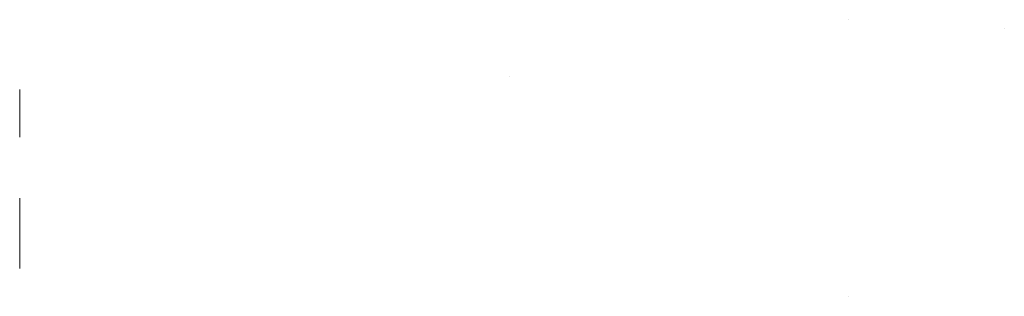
# Model space of a CAD drawing. Extents: x 1157 to 1508, y 502 to 667.
# Tile 1 of 2: x 1157 to 1275, y 502 to 535. Entities that reach past the tile are written whole.
import ezdxf

# ---------------------------------------------------------------- set-up
doc = ezdxf.new("R2010")
doc.units = 0
doc.header["$LTSCALE"] = 25.2
doc.layers.get('0').update_dxf_attribs({"lineweight": 0})

msp = doc.modelspace()

# ---------------------------------------------------------------- linework, layer by layer
at = {"color": 7, "linetype": 'Continuous', "lineweight": 0}
for p, q in [((1256.33, 535.19, 405.73), (1256.33, 535.19, 405.73)), ((1274.89, 534.14, 402.73), (1274.89, 534.14, 402.73)), ((1256.33, 502.19, 405.73), (1256.33, 502.19, 405.73))]:
    msp.add_line(p, q, dxfattribs=at)
at = {"color": 7, "linetype": 'Continuous', "lineweight": 0, "extrusion": (-1, 0, 0)}
msp.add_line((1215.83, 528.39, 347.73), (1215.83, 528.39, 347.73), dxfattribs=at)
at = {"color": 253, "linetype": 'Continuous', "lineweight": 0, "true_color": 0xa8a8a8, "extrusion": (-1, 0, 0)}
for centre, radius in [((-524.02, 399.93, -1157.33), 2.85), ((-509.69, 399.93, -1157.33), 4.2)]:
    msp.add_circle(centre, radius, dxfattribs=at)

doc.saveas('drawing.dxf')
